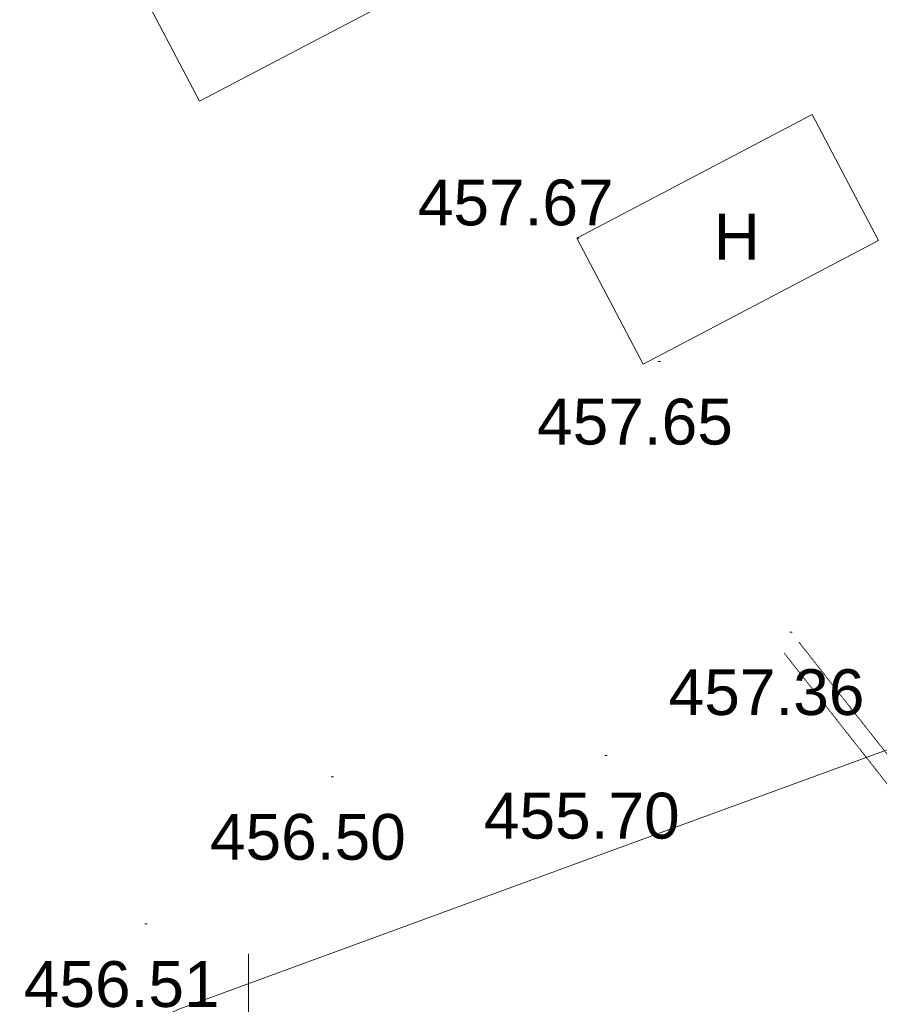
# Model space of a CAD drawing. Header units: millimetres. Extents: x 918404 to 1362154, y 4120617 to 4364104.
# Tile 25 of 256: x 939082 to 942833, y 4141303 to 4145601. Entities that reach past the tile are written whole.
import ezdxf

# ---------------------------------------------------------------- set-up
doc = ezdxf.new("R2010")
doc.units = ezdxf.units.MM
doc.header["$MEASUREMENT"] = 0
doc.linetypes.add('Д_ТРОТ_ТРУБА', pattern=[1.5, 0.75, -0.75])
for name, color, linetype, lineweight in [('(001) Сетка_Ном._пера__132', 132, 'Continuous', 18), ('(007) Здания_Ном._пера__7', 7, 'Continuous', 18), ('0_Ном._пера__4', 4, 'Continuous', 18), ('0_Ном._пера__7', 7, 'Continuous', 18), ('ВЫСОТА_Ном._пера__7', 7, 'Continuous', 18), ('ТОЧКИ_Ном._пера__5', 5, 'Continuous', 18)]:
    doc.layers.add(name, color=color, linetype=linetype, lineweight=lineweight)
doc.styles.add('СГЕНЕРИР_СТИЛЬ_1', font='arial.ttf')

msp = doc.modelspace()

# ---------------------------------------------------------------- linework, layer by layer
at = {"layer": '(001) Сетка_Ном._пера__132', "linetype": 'Continuous'}
msp.add_line((940081.4, 4141522.8), (940081.4, 4140922.8), dxfattribs=at)
at = {"layer": '0_Ном._пера__4', "linetype": 'Continuous', "flags": 128}
msp.add_lwpolyline([(936554.8, 4139780.1), (937591.5, 4140287.7), (939780.4, 4141283), (941773.6, 4142012.9), (944485.9, 4143006.1)], dxfattribs=at)
at = {"layer": '0_Ном._пера__7', "linetype": 'Continuous', "flags": 128}
for points in [[(941455.3, 4146079.7), (940851.6, 4147228.3), (939263.8, 4146393.8), (939867.5, 4145245.2)], [(941513.7, 4144647.5), (941802.8, 4144097.5), (942829.4, 4144637), (942540.4, 4145187)]]:
    msp.add_lwpolyline(points, close=True, dxfattribs=at)
at = {"layer": '0_Ном._пера__7', "linetype": 'Д_ТРОТ_ТРУБА', "flags": 128}
for points in [[(945063.8, 4139602.5), (942481.4, 4142884.7)], [(945001, 4139553), (942418.5, 4142835.3)]]:
    msp.add_lwpolyline(points, dxfattribs=at)
at = {"layer": 'ТОЧКИ_Ном._пера__5', "linetype": 'Continuous'}
for p, q in [((941513.7, 4144647.5), (941523.7, 4144647.5)), ((941868.1, 4144108.7), (941878.1, 4144108.7)), ((942442.1, 4142927.8), (942452.1, 4142927.8)), ((941636, 4142388.5), (941646, 4142388.5)), ((940441, 4142295.9), (940451, 4142295.9)), ((939628.7, 4141653.4), (939638.7, 4141653.4))]:
    msp.add_line(p, q, dxfattribs=at)

# ---------------------------------------------------------------- texts
at = {"layer": '(007) Здания_Ном._пера__7', "linetype": 'Continuous', "insert": (942110.5, 4144553.8), "char_height": 200, "attachment_point": 7, "style": 'СГЕНЕРИР_СТИЛЬ_1'}
msp.add_mtext('{Н}', dxfattribs=at)
at = {"layer": 'ВЫСОТА_Ном._пера__7', "linetype": 'Continuous', "char_height": 200, "attachment_point": 4, "style": 'СГЕНЕРИР_СТИЛЬ_1'}
for s, insert in [('{457.67}', (940819.3, 4144801.7)), ('{457.65}', (941339.6, 4143844.9)), ('{457.36}', (941913.6, 4142664)), ('{455.70}', (941107.5, 4142124.7)), ('{456.50}', (939912.5, 4142032.2)), ('{456.51}', (939100.1, 4141389.6))]:
    msp.add_mtext(s, dxfattribs=dict(at, insert=insert))

doc.saveas('drawing.dxf')
